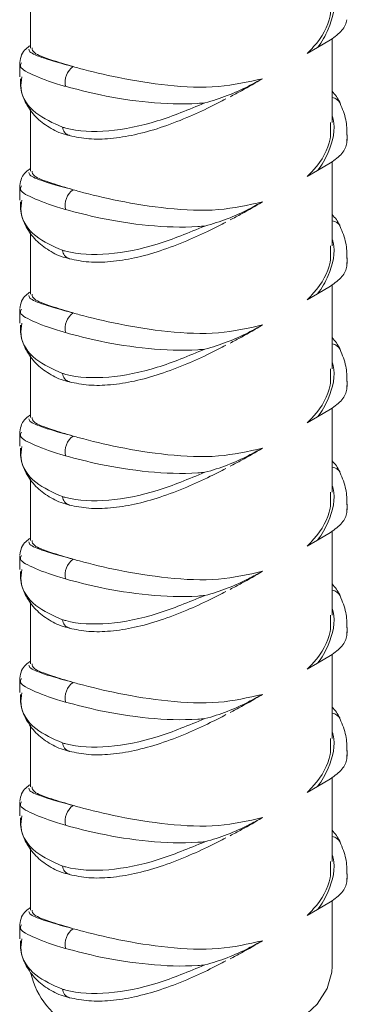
# Model space of a CAD drawing. Header units: millimetres. Extents: x 0 to 210, y 0 to 297.
# Tile 3 of 17: x 178.59 to 185.83, y 48.82 to 70.58. Entities that reach past the tile are written whole.
import ezdxf

# ---------------------------------------------------------------- set-up
doc = ezdxf.new("R2010")
doc.units = ezdxf.units.MM

msp = doc.modelspace()

# ---------------------------------------------------------------- linework, layer by layer
at = {"color": 7, "linetype": 'Continuous', "lineweight": 15}
for p, q in [((178.827, 71.326), (178.827, 69.958)), ((185.46, 70.139), (185.169, 69.97)), ((185.494, 68.309), (185.494, 70.169)), ((184.94, 69.837), (185.169, 69.97)), ((178.592, 69.633), (178.592, 69.321)), ((178.827, 68.604), (178.827, 67.236)), ((185.827, 67.918), (185.827, 68.04)), ((184.94, 67.116), (185.169, 67.248)), ((185.46, 67.418), (185.169, 67.248)), ((185.494, 65.587), (185.494, 67.447)), ((178.592, 66.911), (178.592, 66.599)), ((178.827, 65.882), (178.827, 64.515)), ((185.827, 65.196), (185.827, 65.318)), ((185.46, 64.696), (185.169, 64.526)), ((185.494, 62.865), (185.494, 64.725)), ((184.94, 64.394), (185.169, 64.526)), ((178.592, 64.19), (178.592, 63.878)), ((178.827, 63.161), (178.827, 61.793)), ((185.827, 62.474), (185.827, 62.596)), ((184.94, 61.672), (185.169, 61.805)), ((185.46, 61.974), (185.169, 61.805)), ((185.494, 60.143), (185.494, 62.003)), ((178.592, 61.468), (178.592, 61.156)), ((178.827, 60.439), (178.827, 59.071)), ((185.827, 59.752), (185.827, 59.874)), ((185.46, 59.252), (185.169, 59.083)), ((185.494, 57.422), (185.494, 59.281)), ((184.94, 58.95), (185.169, 59.083)), ((178.592, 58.746), (178.592, 58.434)), ((178.827, 57.717), (178.827, 56.349)), ((185.827, 57.03), (185.827, 57.153)), ((184.94, 56.228), (185.169, 56.361)), ((185.46, 56.53), (185.169, 56.361)), ((185.494, 54.7), (185.494, 56.56)), ((178.592, 56.024), (178.592, 55.712)), ((178.827, 54.995), (178.827, 53.627)), ((185.827, 54.309), (185.827, 54.431)), ((185.46, 53.809), (185.169, 53.639)), ((185.494, 51.978), (185.494, 53.838)), ((184.94, 53.507), (185.169, 53.639)), ((178.592, 53.302), (178.592, 52.99)), ((178.827, 52.273), (178.827, 50.906)), ((185.827, 51.587), (185.827, 51.709)), ((185.46, 51.087), (185.169, 50.917)), ((185.494, 49.67), (185.494, 51.116)), ((184.94, 50.785), (185.169, 50.917)), ((178.592, 50.581), (178.592, 50.269))]:
    msp.add_line(p, q, dxfattribs=at)
at = {"color": 8, "linetype": 'Continuous', "lineweight": 15}
for p, q in [((185.821, 68.031), (185.817, 67.863)), ((185.821, 65.309), (185.817, 65.141)), ((185.821, 62.587), (185.817, 62.419)), ((185.821, 59.865), (185.817, 59.697)), ((185.821, 57.144), (185.817, 56.975)), ((185.821, 54.422), (185.817, 54.254)), ((185.821, 51.7), (185.817, 51.532))]:
    msp.add_line(p, q, dxfattribs=at)
at = {"color": 7, "linetype": 'Continuous', "lineweight": 15, "flags": 128}
msp.add_lwpolyline([(179.804, 48.309), (180.292, 48.076), (180.849, 47.901), (181.452, 47.79), (182.081, 47.746), (182.714, 47.772), (183.326, 47.867), (183.896, 48.027), (184.403, 48.246), (184.829, 48.517), (185.159, 48.829), (185.381, 49.172), (185.486, 49.533), (185.494, 49.67)], dxfattribs=at)
at = {"color": 7, "linetype": 'Continuous', "lineweight": 15}
for centre, radius, start, end in [((180.019, 69.198), 0.427, 125.1833, 191.711), ((180.019, 66.477), 0.427, 125.1833, 191.711), ((180.019, 63.755), 0.427, 125.1833, 191.711), ((180.019, 61.033), 0.427, 125.1833, 191.711), ((180.019, 58.311), 0.427, 125.1833, 191.711), ((180.019, 55.589), 0.427, 125.1833, 191.711), ((180.019, 52.868), 0.427, 125.1833, 191.711), ((180.019, 50.146), 0.427, 125.1833, 191.711), ((180.55, 49.897), 1.754, 192.8715, 244.8341)]:
    msp.add_arc(centre, radius, start, end, dxfattribs=at)
at = {"color": 8, "linetype": 'Continuous', "lineweight": 15}
for centre, radius, start, end in [((185.459, 68.628), 0.239, 27.3494, 81.6203), ((179.761, 68.239), 0.228, 187.0799, 251.2015), ((185.459, 65.906), 0.239, 27.3494, 81.6203), ((179.761, 65.517), 0.228, 187.0799, 251.2015), ((185.459, 63.184), 0.239, 27.3494, 81.6203), ((179.761, 62.795), 0.228, 187.0799, 251.2015), ((185.459, 60.462), 0.239, 27.3494, 81.6203), ((179.761, 60.073), 0.228, 187.0799, 251.2015), ((185.459, 57.74), 0.239, 27.3494, 81.6203), ((179.761, 57.351), 0.228, 187.0799, 251.2015), ((185.459, 55.019), 0.239, 27.3494, 81.6203), ((179.761, 54.63), 0.228, 187.0799, 251.2015), ((185.459, 52.297), 0.239, 27.3494, 81.6203), ((179.761, 51.908), 0.228, 187.0799, 251.2015), ((179.761, 49.186), 0.228, 187.0799, 251.2015)]:
    msp.add_arc(centre, radius, start, end, dxfattribs=at)
for points, knots in [([(185.169, 69.97), (185.169, 69.97), (185.27, 70.096), (185.47, 70.464), (185.581, 70.908), (185.501, 71.156), (185.494, 71.178)], [0, 0, 0, 0, 0.000011, 0.34519, 0.94011, 1, 1, 1, 1]), ([(178.795, 69.93), (178.796, 69.917), (178.799, 69.862), (179.036, 69.757), (179.451, 69.632), (179.742, 69.556), (179.773, 69.548)], [0, 0, 0, 0, 0.126977, 0.535748, 0.950374, 1, 1, 1, 1]), ([(179.601, 69.112), (179.568, 69.121), (179.262, 69.211), (178.84, 69.374), (178.569, 69.523), (178.619, 69.611), (178.631, 69.631)], [0, 0, 0, 0, 0.049999, 0.466795, 0.87842, 1, 1, 1, 1]), ([(178.636, 69.32), (178.625, 69.235), (178.588, 68.935), (178.889, 68.494), (179.325, 68.302), (179.534, 68.21)], [0, 0, 0, 0, 0.1720821, 0.6024564, 1, 1, 1, 1]), ([(185.169, 67.248), (185.169, 67.248), (185.27, 67.374), (185.47, 67.742), (185.581, 68.186), (185.501, 68.434), (185.494, 68.456)], [0, 0, 0, 0, 0.000011, 0.34519, 0.94011, 1, 1, 1, 1]), ([(178.795, 67.208), (178.796, 67.195), (178.799, 67.14), (179.036, 67.035), (179.451, 66.911), (179.742, 66.834), (179.773, 66.826)], [0, 0, 0, 0, 0.126977, 0.535748, 0.950374, 1, 1, 1, 1]), ([(179.601, 66.39), (179.568, 66.4), (179.262, 66.49), (178.84, 66.652), (178.569, 66.801), (178.619, 66.889), (178.631, 66.91)], [0, 0, 0, 0, 0.049999, 0.466795, 0.87842, 1, 1, 1, 1]), ([(178.636, 66.599), (178.625, 66.513), (178.588, 66.214), (178.889, 65.772), (179.325, 65.581), (179.534, 65.489)], [0, 0, 0, 0, 0.172082, 0.602456, 1, 1, 1, 1]), ([(185.169, 64.526), (185.169, 64.526), (185.27, 64.652), (185.47, 65.02), (185.581, 65.464), (185.501, 65.712), (185.494, 65.735)], [0, 0, 0, 0, 0.000011, 0.34519, 0.94011, 1, 1, 1, 1]), ([(178.795, 64.486), (178.796, 64.473), (178.799, 64.418), (179.036, 64.313), (179.451, 64.189), (179.742, 64.112), (179.773, 64.104)], [0, 0, 0, 0, 0.126977, 0.535748, 0.950374, 1, 1, 1, 1]), ([(179.601, 63.668), (179.568, 63.678), (179.262, 63.768), (178.84, 63.93), (178.569, 64.079), (178.619, 64.168), (178.631, 64.188)], [0, 0, 0, 0, 0.049999, 0.466795, 0.87842, 1, 1, 1, 1]), ([(178.636, 63.877), (178.625, 63.791), (178.588, 63.492), (178.889, 63.05), (179.325, 62.859), (179.534, 62.767)], [0, 0, 0, 0, 0.172082, 0.602456, 1, 1, 1, 1]), ([(185.169, 61.805), (185.169, 61.805), (185.27, 61.93), (185.47, 62.298), (185.581, 62.742), (185.501, 62.99), (185.494, 63.013)], [0, 0, 0, 0, 0.0000105, 0.3451905, 0.9401102, 1, 1, 1, 1]), ([(178.795, 61.765), (178.796, 61.752), (178.799, 61.697), (179.036, 61.592), (179.451, 61.467), (179.742, 61.39), (179.773, 61.382)], [0, 0, 0, 0, 0.126977, 0.535748, 0.950374, 1, 1, 1, 1]), ([(179.601, 60.946), (179.568, 60.956), (179.262, 61.046), (178.84, 61.208), (178.569, 61.357), (178.619, 61.446), (178.631, 61.466)], [0, 0, 0, 0, 0.049999, 0.466795, 0.87842, 1, 1, 1, 1]), ([(178.636, 61.155), (178.625, 61.069), (178.588, 60.77), (178.889, 60.328), (179.325, 60.137), (179.534, 60.045)], [0, 0, 0, 0, 0.172082, 0.602456, 1, 1, 1, 1]), ([(185.169, 59.083), (185.169, 59.083), (185.27, 59.208), (185.47, 59.577), (185.581, 60.02), (185.501, 60.268), (185.494, 60.291)], [0, 0, 0, 0, 0.000011, 0.34519, 0.94011, 1, 1, 1, 1]), ([(178.795, 59.043), (178.796, 59.03), (178.799, 58.975), (179.036, 58.87), (179.451, 58.745), (179.742, 58.669), (179.773, 58.66)], [0, 0, 0, 0, 0.126977, 0.535748, 0.950374, 1, 1, 1, 1]), ([(179.601, 58.225), (179.568, 58.234), (179.262, 58.324), (178.84, 58.486), (178.569, 58.636), (178.619, 58.724), (178.631, 58.744)], [0, 0, 0, 0, 0.049999, 0.466795, 0.87842, 1, 1, 1, 1]), ([(178.636, 58.433), (178.625, 58.348), (178.588, 58.048), (178.889, 57.607), (179.325, 57.415), (179.534, 57.323)], [0, 0, 0, 0, 0.1720821, 0.6024564, 1, 1, 1, 1]), ([(185.169, 56.361), (185.169, 56.361), (185.27, 56.487), (185.47, 56.855), (185.581, 57.299), (185.501, 57.546), (185.494, 57.569)], [0, 0, 0, 0, 0.000011, 0.34519, 0.94011, 1, 1, 1, 1]), ([(178.795, 56.321), (178.796, 56.308), (178.799, 56.253), (179.036, 56.148), (179.451, 56.023), (179.742, 55.947), (179.773, 55.939)], [0, 0, 0, 0, 0.126977, 0.535748, 0.950374, 1, 1, 1, 1]), ([(179.601, 55.503), (179.568, 55.512), (179.262, 55.602), (178.84, 55.765), (178.569, 55.914), (178.619, 56.002), (178.631, 56.022)], [0, 0, 0, 0, 0.049999, 0.466795, 0.87842, 1, 1, 1, 1]), ([(178.636, 55.711), (178.625, 55.626), (178.588, 55.326), (178.889, 54.885), (179.325, 54.693), (179.534, 54.601)], [0, 0, 0, 0, 0.1720821, 0.6024564, 1, 1, 1, 1]), ([(185.169, 53.639), (185.169, 53.639), (185.27, 53.765), (185.47, 54.133), (185.581, 54.577), (185.501, 54.825), (185.494, 54.847)], [0, 0, 0, 0, 0.000011, 0.34519, 0.94011, 1, 1, 1, 1]), ([(178.795, 53.599), (178.796, 53.586), (178.799, 53.531), (179.036, 53.426), (179.451, 53.302), (179.742, 53.225), (179.773, 53.217)], [0, 0, 0, 0, 0.126977, 0.535748, 0.950374, 1, 1, 1, 1]), ([(179.601, 52.781), (179.568, 52.791), (179.262, 52.881), (178.84, 53.043), (178.569, 53.192), (178.619, 53.28), (178.631, 53.301)], [0, 0, 0, 0, 0.049999, 0.466795, 0.87842, 1, 1, 1, 1]), ([(178.636, 52.99), (178.625, 52.904), (178.588, 52.605), (178.889, 52.163), (179.325, 51.972), (179.534, 51.88)], [0, 0, 0, 0, 0.172082, 0.602456, 1, 1, 1, 1]), ([(185.169, 50.917), (185.169, 50.917), (185.27, 51.043), (185.47, 51.411), (185.581, 51.855), (185.501, 52.103), (185.494, 52.126)], [0, 0, 0, 0, 0.000011, 0.34519, 0.94011, 1, 1, 1, 1]), ([(178.795, 50.877), (178.796, 50.864), (178.799, 50.809), (179.036, 50.704), (179.451, 50.58), (179.742, 50.503), (179.773, 50.495)], [0, 0, 0, 0, 0.126977, 0.535748, 0.950374, 1, 1, 1, 1]), ([(179.601, 50.059), (179.568, 50.069), (179.262, 50.159), (178.84, 50.321), (178.569, 50.47), (178.619, 50.559), (178.631, 50.579)], [0, 0, 0, 0, 0.049999, 0.466795, 0.87842, 1, 1, 1, 1]), ([(178.636, 50.268), (178.625, 50.182), (178.588, 49.883), (178.889, 49.441), (179.325, 49.25), (179.534, 49.158)], [0, 0, 0, 0, 0.172082, 0.602456, 1, 1, 1, 1])]:
    msp.add_open_spline(points, degree=3, knots=knots, dxfattribs=at)
at = {"color": 7, "linetype": 'Continuous', "lineweight": 15}
for points, knots in [([(185.454, 71.031), (185.46, 70.912), (185.479, 70.557), (185.232, 70.135), (184.989, 69.887), (184.94, 69.837)], [0, 0, 0, 0, 0.287635, 0.85606, 1, 1, 1, 1]), ([(185.46, 70.139), (185.552, 70.208), (185.737, 70.346), (185.803, 70.505), (185.817, 70.584), (185.817, 70.584)], [0, 0, 0, 0, 0.492762, 0.997209, 1, 1, 1, 1]), ([(178.827, 70.015), (178.794, 69.99), (178.729, 69.942), (178.625, 69.828), (178.605, 69.701), (178.596, 69.642)], [0, 0, 0, 0, 0.356606, 0.702983, 1, 1, 1, 1]), ([(179.773, 69.548), (179.606, 69.597), (179.216, 69.713), (178.877, 69.846), (178.869, 69.924), (178.866, 69.96)], [0, 0, 0, 0, 0.289829, 0.674568, 1, 1, 1, 1]), ([(183.954, 69.281), (183.637, 69.209), (182.985, 69.061), (181.859, 69.116), (180.778, 69.291), (180.107, 69.454), (179.819, 69.535), (179.773, 69.548)], [0, 0, 0, 0, 0.233752, 0.479592, 0.725339, 0.955966, 1, 1, 1, 1]), ([(178.606, 69.279), (178.606, 69.21), (178.605, 69.019), (178.723, 68.724), (178.935, 68.423), (179.238, 68.197), (179.495, 68.066), (179.661, 68.035), (179.691, 68.029)], [0, 0, 0, 0, 0.1169371, 0.328962, 0.536272, 0.7443553, 0.953097, 1, 1, 1, 1]), ([(182.681, 68.746), (182.682, 68.746), (182.852, 68.791), (183.19, 68.902), (183.608, 69.091), (183.853, 69.225), (183.954, 69.281)], [0, 0, 0, 0, 0.002319, 0.362342, 0.736249, 1, 1, 1, 1]), ([(183.954, 69.281), (183.802, 69.191), (183.569, 69.054), (183.323, 68.925), (183.238, 68.88)], [0, 0, 0, 0, 0.653817, 1, 1, 1, 1]), ([(182.681, 68.746), (182.63, 68.742), (182.223, 68.709), (181.422, 68.738), (180.379, 68.905), (179.849, 69.046), (179.601, 69.112)], [0, 0, 0, 0, 0.04693, 0.37547, 0.708423, 1, 1, 1, 1]), ([(185.669, 68.737), (185.666, 68.746), (185.627, 68.844), (185.557, 68.927), (185.494, 69.002)], [0, 0, 0, 0, 0.085984, 1, 1, 1, 1]), ([(179.687, 68.023), (179.828, 67.994), (180.115, 67.936), (180.602, 67.949), (181.132, 68.032), (181.699, 68.189), (182.259, 68.405), (182.747, 68.627), (183.032, 68.774), (183.147, 68.834)], [0, 0, 0, 0, 0.139786, 0.284578, 0.438747, 0.597591, 0.758755, 0.902952, 1, 1, 1, 1]), ([(179.534, 68.21), (179.559, 68.203), (179.858, 68.118), (180.536, 68.085), (181.608, 68.302), (182.329, 68.6), (182.681, 68.746)], [0, 0, 0, 0, 0.029497, 0.360203, 0.687781, 1, 1, 1, 1]), ([(185.818, 68.029), (185.817, 68.145), (185.814, 68.392), (185.719, 68.617), (185.668, 68.736)], [0, 0, 0, 0, 0.4655412, 1, 1, 1, 1]), ([(185.454, 68.309), (185.46, 68.19), (185.479, 67.835), (185.232, 67.413), (184.989, 67.166), (184.94, 67.116)], [0, 0, 0, 0, 0.287635, 0.85606, 1, 1, 1, 1]), ([(185.46, 67.418), (185.552, 67.486), (185.737, 67.624), (185.803, 67.783), (185.817, 67.862), (185.817, 67.863)], [0, 0, 0, 0, 0.492762, 0.997209, 1, 1, 1, 1]), ([(178.827, 67.293), (178.794, 67.269), (178.729, 67.22), (178.625, 67.106), (178.605, 66.979), (178.596, 66.92)], [0, 0, 0, 0, 0.356606, 0.702983, 1, 1, 1, 1]), ([(179.773, 66.826), (179.606, 66.876), (179.216, 66.991), (178.877, 67.124), (178.869, 67.202), (178.866, 67.238)], [0, 0, 0, 0, 0.289829, 0.674568, 1, 1, 1, 1]), ([(183.954, 66.559), (183.637, 66.487), (182.985, 66.339), (181.859, 66.394), (180.778, 66.569), (180.107, 66.733), (179.819, 66.813), (179.773, 66.826)], [0, 0, 0, 0, 0.233752, 0.479592, 0.725339, 0.955966, 1, 1, 1, 1]), ([(178.606, 66.557), (178.606, 66.489), (178.605, 66.297), (178.723, 66.002), (178.935, 65.702), (179.238, 65.475), (179.495, 65.344), (179.661, 65.313), (179.691, 65.308)], [0, 0, 0, 0, 0.116937, 0.328962, 0.536272, 0.744355, 0.953097, 1, 1, 1, 1]), ([(182.681, 66.024), (182.63, 66.02), (182.223, 65.987), (181.422, 66.016), (180.379, 66.183), (179.849, 66.324), (179.601, 66.39)], [0, 0, 0, 0, 0.04693, 0.37547, 0.708423, 1, 1, 1, 1]), ([(182.681, 66.024), (182.682, 66.024), (182.852, 66.069), (183.19, 66.18), (183.608, 66.369), (183.853, 66.503), (183.954, 66.559)], [0, 0, 0, 0, 0.002319, 0.362342, 0.736249, 1, 1, 1, 1]), ([(183.954, 66.559), (183.802, 66.469), (183.569, 66.332), (183.323, 66.203), (183.238, 66.158)], [0, 0, 0, 0, 0.653817, 1, 1, 1, 1]), ([(185.669, 66.015), (185.666, 66.024), (185.627, 66.122), (185.557, 66.205), (185.494, 66.28)], [0, 0, 0, 0, 0.085984, 1, 1, 1, 1]), ([(179.534, 65.489), (179.559, 65.482), (179.858, 65.396), (180.536, 65.363), (181.608, 65.58), (182.329, 65.879), (182.681, 66.024)], [0, 0, 0, 0, 0.029497, 0.360203, 0.687781, 1, 1, 1, 1]), ([(179.687, 65.301), (179.828, 65.272), (180.115, 65.214), (180.602, 65.228), (181.132, 65.31), (181.699, 65.468), (182.259, 65.683), (182.747, 65.905), (183.032, 66.052), (183.147, 66.112)], [0, 0, 0, 0, 0.139786, 0.284578, 0.438747, 0.597591, 0.758755, 0.902952, 1, 1, 1, 1]), ([(185.818, 65.308), (185.817, 65.423), (185.814, 65.671), (185.719, 65.895), (185.668, 66.014)], [0, 0, 0, 0, 0.465541, 1, 1, 1, 1]), ([(185.454, 65.587), (185.46, 65.468), (185.479, 65.113), (185.232, 64.692), (184.989, 64.444), (184.94, 64.394)], [0, 0, 0, 0, 0.287635, 0.85606, 1, 1, 1, 1]), ([(185.46, 64.696), (185.552, 64.764), (185.737, 64.902), (185.803, 65.062), (185.817, 65.14), (185.817, 65.141)], [0, 0, 0, 0, 0.492762, 0.997209, 1, 1, 1, 1]), ([(178.827, 64.571), (178.794, 64.547), (178.729, 64.498), (178.625, 64.384), (178.605, 64.257), (178.596, 64.198)], [0, 0, 0, 0, 0.356606, 0.702983, 1, 1, 1, 1]), ([(179.773, 64.104), (179.606, 64.154), (179.216, 64.27), (178.877, 64.402), (178.869, 64.481), (178.866, 64.516)], [0, 0, 0, 0, 0.289829, 0.674568, 1, 1, 1, 1]), ([(183.954, 63.837), (183.637, 63.765), (182.985, 63.618), (181.859, 63.672), (180.778, 63.847), (180.107, 64.011), (179.819, 64.091), (179.773, 64.104)], [0, 0, 0, 0, 0.233752, 0.479592, 0.725339, 0.955966, 1, 1, 1, 1]), ([(178.606, 63.835), (178.606, 63.767), (178.605, 63.575), (178.723, 63.28), (178.935, 62.98), (179.238, 62.753), (179.495, 62.623), (179.661, 62.591), (179.691, 62.586)], [0, 0, 0, 0, 0.116937, 0.328962, 0.536272, 0.744355, 0.953097, 1, 1, 1, 1]), ([(182.681, 63.302), (182.682, 63.303), (182.852, 63.347), (183.19, 63.458), (183.608, 63.647), (183.853, 63.781), (183.954, 63.837)], [0, 0, 0, 0, 0.0023189, 0.3623419, 0.7362495, 1, 1, 1, 1]), ([(183.954, 63.837), (183.802, 63.747), (183.569, 63.61), (183.323, 63.481), (183.238, 63.437)], [0, 0, 0, 0, 0.653817, 1, 1, 1, 1]), ([(182.681, 63.302), (182.63, 63.298), (182.223, 63.265), (181.422, 63.295), (180.379, 63.461), (179.849, 63.602), (179.601, 63.668)], [0, 0, 0, 0, 0.04693, 0.37547, 0.708423, 1, 1, 1, 1]), ([(185.669, 63.294), (185.666, 63.302), (185.627, 63.4), (185.557, 63.483), (185.494, 63.558)], [0, 0, 0, 0, 0.085984, 1, 1, 1, 1]), ([(179.687, 62.579), (179.828, 62.551), (180.115, 62.493), (180.602, 62.506), (181.132, 62.588), (181.699, 62.746), (182.259, 62.961), (182.747, 63.183), (183.032, 63.331), (183.147, 63.39)], [0, 0, 0, 0, 0.139786, 0.284578, 0.438747, 0.597591, 0.758755, 0.902952, 1, 1, 1, 1]), ([(179.534, 62.767), (179.559, 62.76), (179.858, 62.674), (180.536, 62.642), (181.608, 62.858), (182.329, 63.157), (182.681, 63.302)], [0, 0, 0, 0, 0.029497, 0.360203, 0.687781, 1, 1, 1, 1]), ([(185.818, 62.586), (185.817, 62.701), (185.814, 62.949), (185.719, 63.173), (185.668, 63.293)], [0, 0, 0, 0, 0.465541, 1, 1, 1, 1]), ([(185.454, 62.865), (185.46, 62.746), (185.479, 62.392), (185.232, 61.97), (184.989, 61.722), (184.94, 61.672)], [0, 0, 0, 0, 0.287635, 0.85606, 1, 1, 1, 1]), ([(185.46, 61.974), (185.552, 62.042), (185.737, 62.181), (185.803, 62.34), (185.817, 62.419), (185.817, 62.419)], [0, 0, 0, 0, 0.492762, 0.997209, 1, 1, 1, 1]), ([(178.827, 61.85), (178.794, 61.825), (178.729, 61.776), (178.625, 61.662), (178.605, 61.535), (178.596, 61.476)], [0, 0, 0, 0, 0.356606, 0.702983, 1, 1, 1, 1]), ([(179.773, 61.382), (179.606, 61.432), (179.216, 61.548), (178.877, 61.681), (178.869, 61.759), (178.866, 61.795)], [0, 0, 0, 0, 0.289829, 0.674568, 1, 1, 1, 1]), ([(183.954, 61.115), (183.637, 61.043), (182.985, 60.896), (181.859, 60.95), (180.778, 61.125), (180.107, 61.289), (179.819, 61.369), (179.773, 61.382)], [0, 0, 0, 0, 0.233752, 0.4795925, 0.7253391, 0.9559657, 1, 1, 1, 1]), ([(178.606, 61.113), (178.606, 61.045), (178.605, 60.853), (178.723, 60.558), (178.935, 60.258), (179.238, 60.032), (179.495, 59.901), (179.661, 59.87), (179.691, 59.864)], [0, 0, 0, 0, 0.116937, 0.328962, 0.536272, 0.744355, 0.953097, 1, 1, 1, 1]), ([(182.681, 60.581), (182.63, 60.576), (182.223, 60.543), (181.422, 60.573), (180.379, 60.739), (179.849, 60.88), (179.601, 60.946)], [0, 0, 0, 0, 0.04693, 0.37547, 0.708423, 1, 1, 1, 1]), ([(182.681, 60.581), (182.682, 60.581), (182.852, 60.625), (183.19, 60.736), (183.608, 60.926), (183.853, 61.06), (183.954, 61.115)], [0, 0, 0, 0, 0.002319, 0.362342, 0.736249, 1, 1, 1, 1]), ([(183.954, 61.115), (183.802, 61.026), (183.569, 60.888), (183.323, 60.759), (183.238, 60.715)], [0, 0, 0, 0, 0.653817, 1, 1, 1, 1]), ([(185.669, 60.572), (185.666, 60.58), (185.627, 60.679), (185.557, 60.761), (185.494, 60.837)], [0, 0, 0, 0, 0.0859842, 1, 1, 1, 1]), ([(179.534, 60.045), (179.559, 60.038), (179.858, 59.952), (180.536, 59.92), (181.608, 60.137), (182.329, 60.435), (182.681, 60.581)], [0, 0, 0, 0, 0.029497, 0.360203, 0.687781, 1, 1, 1, 1]), ([(179.687, 59.857), (179.828, 59.829), (180.115, 59.771), (180.602, 59.784), (181.132, 59.867), (181.699, 60.024), (182.259, 60.24), (182.747, 60.461), (183.032, 60.609), (183.147, 60.668)], [0, 0, 0, 0, 0.139786, 0.284578, 0.438747, 0.597591, 0.758755, 0.902952, 1, 1, 1, 1]), ([(185.818, 59.864), (185.817, 59.979), (185.814, 60.227), (185.719, 60.451), (185.668, 60.571)], [0, 0, 0, 0, 0.465541, 1, 1, 1, 1]), ([(185.454, 60.144), (185.46, 60.025), (185.479, 59.67), (185.232, 59.248), (184.989, 59), (184.94, 58.95)], [0, 0, 0, 0, 0.2876354, 0.8560595, 1, 1, 1, 1]), ([(185.46, 59.252), (185.552, 59.321), (185.737, 59.459), (185.803, 59.618), (185.817, 59.697), (185.817, 59.697)], [0, 0, 0, 0, 0.492762, 0.997209, 1, 1, 1, 1]), ([(178.827, 59.128), (178.794, 59.103), (178.729, 59.055), (178.625, 58.94), (178.605, 58.813), (178.596, 58.755)], [0, 0, 0, 0, 0.356606, 0.702983, 1, 1, 1, 1]), ([(179.773, 58.66), (179.606, 58.71), (179.216, 58.826), (178.877, 58.959), (178.869, 59.037), (178.866, 59.073)], [0, 0, 0, 0, 0.289829, 0.674568, 1, 1, 1, 1]), ([(183.954, 58.393), (183.637, 58.321), (182.985, 58.174), (181.859, 58.229), (180.778, 58.404), (180.107, 58.567), (179.819, 58.648), (179.773, 58.66)], [0, 0, 0, 0, 0.233752, 0.479592, 0.725339, 0.955966, 1, 1, 1, 1]), ([(178.606, 58.391), (178.606, 58.323), (178.605, 58.131), (178.723, 57.836), (178.935, 57.536), (179.238, 57.31), (179.495, 57.179), (179.661, 57.148), (179.691, 57.142)], [0, 0, 0, 0, 0.116937, 0.328962, 0.536272, 0.744355, 0.953097, 1, 1, 1, 1]), ([(182.681, 57.859), (182.682, 57.859), (182.852, 57.904), (183.19, 58.014), (183.608, 58.204), (183.853, 58.338), (183.954, 58.393)], [0, 0, 0, 0, 0.002319, 0.362342, 0.736249, 1, 1, 1, 1]), ([(183.954, 58.393), (183.802, 58.304), (183.569, 58.167), (183.323, 58.038), (183.238, 57.993)], [0, 0, 0, 0, 0.653817, 1, 1, 1, 1]), ([(182.681, 57.859), (182.63, 57.855), (182.223, 57.821), (181.422, 57.851), (180.379, 58.017), (179.849, 58.159), (179.601, 58.225)], [0, 0, 0, 0, 0.04693, 0.37547, 0.708423, 1, 1, 1, 1]), ([(185.669, 57.85), (185.666, 57.858), (185.627, 57.957), (185.557, 58.039), (185.494, 58.115)], [0, 0, 0, 0, 0.085984, 1, 1, 1, 1]), ([(179.687, 57.136), (179.828, 57.107), (180.115, 57.049), (180.602, 57.062), (181.132, 57.145), (181.699, 57.302), (182.259, 57.518), (182.747, 57.74), (183.032, 57.887), (183.147, 57.946)], [0, 0, 0, 0, 0.139786, 0.284578, 0.438747, 0.597591, 0.758755, 0.902952, 1, 1, 1, 1]), ([(179.534, 57.323), (179.559, 57.316), (179.858, 57.23), (180.536, 57.198), (181.608, 57.415), (182.329, 57.713), (182.681, 57.859)], [0, 0, 0, 0, 0.029497, 0.360203, 0.687781, 1, 1, 1, 1]), ([(185.818, 57.142), (185.817, 57.257), (185.814, 57.505), (185.719, 57.729), (185.668, 57.849)], [0, 0, 0, 0, 0.465541, 1, 1, 1, 1]), ([(185.454, 57.422), (185.46, 57.303), (185.479, 56.948), (185.232, 56.526), (184.989, 56.278), (184.94, 56.228)], [0, 0, 0, 0, 0.287635, 0.85606, 1, 1, 1, 1]), ([(185.46, 56.53), (185.552, 56.599), (185.737, 56.737), (185.803, 56.896), (185.817, 56.975), (185.817, 56.975)], [0, 0, 0, 0, 0.492762, 0.997209, 1, 1, 1, 1]), ([(178.827, 56.406), (178.794, 56.381), (178.729, 56.333), (178.625, 56.219), (178.605, 56.092), (178.596, 56.033)], [0, 0, 0, 0, 0.356606, 0.702983, 1, 1, 1, 1]), ([(179.773, 55.939), (179.606, 55.988), (179.216, 56.104), (178.877, 56.237), (178.869, 56.315), (178.866, 56.351)], [0, 0, 0, 0, 0.289829, 0.674568, 1, 1, 1, 1]), ([(183.954, 55.672), (183.637, 55.6), (182.985, 55.452), (181.859, 55.507), (180.778, 55.682), (180.107, 55.845), (179.819, 55.926), (179.773, 55.939)], [0, 0, 0, 0, 0.233752, 0.479592, 0.725339, 0.955966, 1, 1, 1, 1]), ([(178.606, 55.67), (178.606, 55.601), (178.605, 55.41), (178.723, 55.115), (178.935, 54.814), (179.238, 54.588), (179.495, 54.457), (179.661, 54.426), (179.691, 54.42)], [0, 0, 0, 0, 0.116937, 0.328962, 0.536272, 0.744355, 0.953097, 1, 1, 1, 1]), ([(182.681, 55.137), (182.63, 55.133), (182.223, 55.1), (181.422, 55.129), (180.379, 55.296), (179.849, 55.437), (179.601, 55.503)], [0, 0, 0, 0, 0.04693, 0.37547, 0.708423, 1, 1, 1, 1]), ([(182.681, 55.137), (182.682, 55.137), (182.852, 55.182), (183.19, 55.293), (183.608, 55.482), (183.853, 55.616), (183.954, 55.672)], [0, 0, 0, 0, 0.002319, 0.362342, 0.736249, 1, 1, 1, 1]), ([(183.954, 55.672), (183.802, 55.582), (183.569, 55.445), (183.323, 55.316), (183.238, 55.271)], [0, 0, 0, 0, 0.653817, 1, 1, 1, 1]), ([(185.669, 55.128), (185.666, 55.137), (185.627, 55.235), (185.557, 55.318), (185.494, 55.393)], [0, 0, 0, 0, 0.085984, 1, 1, 1, 1]), ([(179.534, 54.601), (179.559, 54.594), (179.858, 54.509), (180.536, 54.476), (181.608, 54.693), (182.329, 54.991), (182.681, 55.137)], [0, 0, 0, 0, 0.029497, 0.360203, 0.687781, 1, 1, 1, 1]), ([(179.687, 54.414), (179.828, 54.385), (180.115, 54.327), (180.602, 54.34), (181.132, 54.423), (181.699, 54.58), (182.259, 54.796), (182.747, 55.018), (183.032, 55.165), (183.147, 55.225)], [0, 0, 0, 0, 0.1397857, 0.2845777, 0.4387469, 0.5975914, 0.7587552, 0.9029525, 1, 1, 1, 1]), ([(185.818, 54.42), (185.817, 54.536), (185.814, 54.783), (185.719, 55.007), (185.668, 55.127)], [0, 0, 0, 0, 0.4655412, 1, 1, 1, 1]), ([(185.454, 54.7), (185.46, 54.581), (185.479, 54.226), (185.232, 53.804), (184.989, 53.557), (184.94, 53.507)], [0, 0, 0, 0, 0.2876354, 0.8560595, 1, 1, 1, 1]), ([(185.46, 53.809), (185.552, 53.877), (185.737, 54.015), (185.803, 54.174), (185.817, 54.253), (185.817, 54.254)], [0, 0, 0, 0, 0.4927621, 0.9972086, 1, 1, 1, 1]), ([(178.827, 53.684), (178.794, 53.66), (178.729, 53.611), (178.625, 53.497), (178.605, 53.37), (178.596, 53.311)], [0, 0, 0, 0, 0.356606, 0.702983, 1, 1, 1, 1]), ([(179.773, 53.217), (179.606, 53.267), (179.216, 53.382), (178.877, 53.515), (178.869, 53.593), (178.866, 53.629)], [0, 0, 0, 0, 0.289829, 0.674568, 1, 1, 1, 1]), ([(183.954, 52.95), (183.637, 52.878), (182.985, 52.73), (181.859, 52.785), (180.778, 52.96), (180.107, 53.124), (179.819, 53.204), (179.773, 53.217)], [0, 0, 0, 0, 0.233752, 0.479592, 0.725339, 0.955966, 1, 1, 1, 1]), ([(178.606, 52.948), (178.606, 52.88), (178.605, 52.688), (178.723, 52.393), (178.935, 52.093), (179.238, 51.866), (179.495, 51.735), (179.661, 51.704), (179.691, 51.699)], [0, 0, 0, 0, 0.1169371, 0.328962, 0.536272, 0.7443553, 0.953097, 1, 1, 1, 1]), ([(182.681, 52.415), (182.682, 52.415), (182.852, 52.46), (183.19, 52.571), (183.608, 52.76), (183.853, 52.894), (183.954, 52.95)], [0, 0, 0, 0, 0.002319, 0.362342, 0.736249, 1, 1, 1, 1]), ([(183.954, 52.95), (183.802, 52.86), (183.569, 52.723), (183.323, 52.594), (183.238, 52.549)], [0, 0, 0, 0, 0.653817, 1, 1, 1, 1]), ([(182.681, 52.415), (182.63, 52.411), (182.223, 52.378), (181.422, 52.407), (180.379, 52.574), (179.849, 52.715), (179.601, 52.781)], [0, 0, 0, 0, 0.0469303, 0.3754699, 0.7084227, 1, 1, 1, 1]), ([(185.669, 52.406), (185.666, 52.415), (185.627, 52.513), (185.557, 52.596), (185.494, 52.671)], [0, 0, 0, 0, 0.085984, 1, 1, 1, 1]), ([(179.687, 51.692), (179.828, 51.663), (180.115, 51.605), (180.602, 51.619), (181.132, 51.701), (181.699, 51.859), (182.259, 52.074), (182.747, 52.296), (183.032, 52.443), (183.147, 52.503)], [0, 0, 0, 0, 0.139786, 0.284578, 0.438747, 0.597591, 0.758755, 0.902952, 1, 1, 1, 1]), ([(179.534, 51.88), (179.559, 51.873), (179.858, 51.787), (180.536, 51.754), (181.608, 51.971), (182.329, 52.27), (182.681, 52.415)], [0, 0, 0, 0, 0.029497, 0.360203, 0.687781, 1, 1, 1, 1]), ([(185.818, 51.698), (185.817, 51.814), (185.814, 52.062), (185.719, 52.286), (185.668, 52.405)], [0, 0, 0, 0, 0.4655412, 1, 1, 1, 1]), ([(185.454, 51.978), (185.46, 51.859), (185.479, 51.504), (185.232, 51.083), (184.989, 50.835), (184.94, 50.785)], [0, 0, 0, 0, 0.287635, 0.85606, 1, 1, 1, 1]), ([(185.46, 51.087), (185.552, 51.155), (185.737, 51.293), (185.803, 51.453), (185.817, 51.531), (185.817, 51.532)], [0, 0, 0, 0, 0.4927621, 0.9972086, 1, 1, 1, 1]), ([(178.827, 50.962), (178.794, 50.938), (178.729, 50.889), (178.625, 50.775), (178.605, 50.648), (178.596, 50.589)], [0, 0, 0, 0, 0.356606, 0.702983, 1, 1, 1, 1]), ([(179.773, 50.495), (179.606, 50.545), (179.216, 50.661), (178.877, 50.793), (178.869, 50.872), (178.866, 50.907)], [0, 0, 0, 0, 0.289829, 0.674568, 1, 1, 1, 1]), ([(183.954, 50.228), (183.637, 50.156), (182.985, 50.008), (181.859, 50.063), (180.778, 50.238), (180.107, 50.402), (179.819, 50.482), (179.773, 50.495)], [0, 0, 0, 0, 0.233752, 0.4795925, 0.7253391, 0.9559657, 1, 1, 1, 1]), ([(178.606, 50.226), (178.606, 50.158), (178.605, 49.966), (178.723, 49.671), (178.935, 49.371), (179.238, 49.144), (179.495, 49.014), (179.661, 48.982), (179.691, 48.977)], [0, 0, 0, 0, 0.1169371, 0.328962, 0.536272, 0.7443553, 0.953097, 1, 1, 1, 1]), ([(182.681, 49.693), (182.63, 49.689), (182.223, 49.656), (181.422, 49.686), (180.379, 49.852), (179.849, 49.993), (179.601, 50.059)], [0, 0, 0, 0, 0.04693, 0.37547, 0.708423, 1, 1, 1, 1]), ([(182.681, 49.693), (182.682, 49.694), (182.852, 49.738), (183.19, 49.849), (183.608, 50.038), (183.853, 50.172), (183.954, 50.228)], [0, 0, 0, 0, 0.002319, 0.362342, 0.736249, 1, 1, 1, 1]), ([(183.954, 50.228), (183.802, 50.138), (183.569, 50.001), (183.323, 49.872), (183.238, 49.828)], [0, 0, 0, 0, 0.653817, 1, 1, 1, 1]), ([(179.534, 49.158), (179.559, 49.151), (179.858, 49.065), (180.536, 49.033), (181.608, 49.249), (182.329, 49.548), (182.681, 49.693)], [0, 0, 0, 0, 0.029497, 0.360203, 0.687781, 1, 1, 1, 1]), ([(179.687, 48.97), (179.828, 48.942), (180.115, 48.884), (180.602, 48.897), (181.132, 48.979), (181.699, 49.137), (182.259, 49.352), (182.747, 49.574), (183.032, 49.722), (183.147, 49.781)], [0, 0, 0, 0, 0.139786, 0.284578, 0.438747, 0.597591, 0.758755, 0.902952, 1, 1, 1, 1])]:
    msp.add_open_spline(points, degree=3, knots=knots, dxfattribs=at)

doc.saveas('drawing.dxf')
